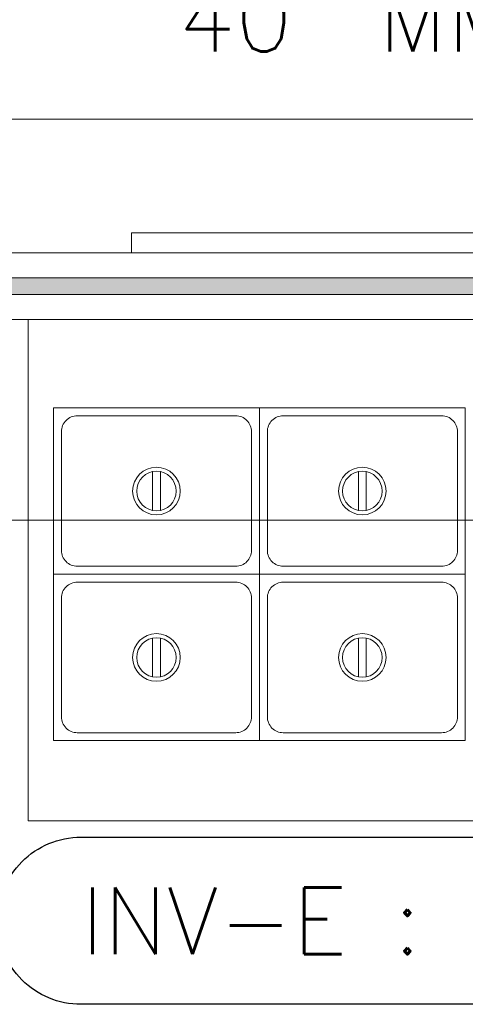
# Model space of a CAD drawing. Header units: millimetres. Extents: x -345 to 61579, y -14684 to 14471.
# Tile 9 of 27: x 7070 to 7737, y 1945 to 3419. Entities that reach past the tile are written whole.
import ezdxf
from ezdxf.enums import TextEntityAlignment as Align

# ---------------------------------------------------------------- set-up
doc = ezdxf.new("R2010")
doc.units = ezdxf.units.MM
doc.header["$MEASUREMENT"] = 0
doc.layers.add('GREY SCALE', color=9, linetype='Continuous', lineweight=5, true_color=0x808080)
doc.layers.add('PLUMBING-DW-PIPE-TAG', color=7, linetype='Continuous')
doc.layers.add('PLUMBING-DW-TR-LVL-TAG', color=7, linetype='Continuous')
doc.styles.add('ROMANS-100', font='romans.shx')
doc.styles.get("Standard").update_dxf_attribs({"font": 'romans.shx'})

# ---------------------------------------------------------------- blocks, each defined once
blk = doc.blocks.new('PLUM-DW-WD-TAG')
at = {"layer": 'PLUMBING-DW-TR-LVL-TAG', "insert": (300, -300), "char_height": 100, "attachment_point": 4}
blk.add_mtext_dynamic_manual_height_columns('{\\Fromans|c0;MM %%C WALL DRAIN}', width=1987.152, gutter_width=3324.7, heights=[0], dxfattribs=at)
at = {"layer": 'PLUMBING-DW-TR-LVL-TAG', "style": 'ROMANS-100'}
for tag, p in [('PLUM-DR-EQP', (0, 300)), ('PLUM-DR-PSIZE', (0, -300))]:
    blk.add_attdef(tag, text='', height=100, dxfattribs=at).set_placement(p, align=Align.MIDDLE_LEFT)
blk.add_attdef('PLUM-PIPE-LVL', text='', height=100, dxfattribs=at).set_placement((512.5, 0), align=Align.MIDDLE_CENTER)
blk = doc.blocks.new('INV-E')
at = {"layer": 'PLUMBING-DW-PIPE-TAG'}
blk.add_lwpolyline([(125, 125), (1125, 125, -0.414214), (1250, 0), (1250, 0, -0.414214), (1125, -125), (125, -125, -0.414214), (0, 0), (0, 0, -0.414214)], format="xyb", close=True, dxfattribs=at)
at = {"layer": 'PLUMBING-DW-PIPE-TAG', "insert": (125, 0), "char_height": 100, "attachment_point": 4, "style": 'ROMANS-100'}
blk.add_mtext_dynamic_manual_height_columns('INV-E :', width=553.251, gutter_width=1, heights=[0], dxfattribs=at)
at = {"layer": 'PLUMBING-DW-PIPE-TAG', "style": 'ROMANS-100'}
blk.add_attdef('INVE', (716.3, -50), '', height=100, dxfattribs=at)
blk = doc.blocks.new('FLOOR PLAN')
at = {"layer": 'GREY SCALE'}
h = blk.add_hatch(color=256, dxfattribs=at)
h.dxf.hatch_style = 1
h.paths.add_polyline_path([(5890, 3682.5), (4190, 3682.5), (4190, 3657.5), (5890, 3657.5)])
h.paths.add_polyline_path([(8065, 3032.5), (6190, 3032.5), (6190, 3007.5), (8065, 3007.5), (9805, 3007.5), (9805, 3032.5)])
for p, q in [((9805, 3270), (6135, 3270)), ((7237.5, 3070), (7237.5, 3100)), ((7237.5, 3100), (7987.5, 3100)), ((8065, 3070), (6190, 3070)), ((9805, 3070), (6190, 3070)), ((7987.5, 3070), (7237.5, 3070)), ((8065, 3032.5), (6190, 3032.5)), ((6190, 3007.5), (8065, 3007.5)), ((5835, 2970), (9805, 2970)), ((9805, 2970), (6090, 2970)), ((7082.8, 2970), (7082.8, 2220)), ((8091, 2970), (7082.8, 2970)), ((7269.1, 2742.5), (7269.1, 2684.4)), ((7280.9, 2742.5), (7280.9, 2684.4)), ((7577.3, 2742.5), (7577.3, 2684.4)), ((7589, 2742.5), (7589, 2684.4)), ((6190, 2670), (8065, 2670)), ((7269.1, 2493.6), (7269.1, 2435.5)), ((7280.9, 2493.6), (7280.9, 2435.5)), ((7577.3, 2493.6), (7577.3, 2435.5)), ((7589, 2493.6), (7589, 2435.5)), ((7082.8, 2220), (8091, 2220))]:
    blk.add_line(p, q, dxfattribs=at)
for points in [[(7121, 2837.9), (7429.1, 2837.9), (7429.1, 2589), (7121, 2589)], [(7429.1, 2837.9), (7737.3, 2837.9), (7737.3, 2589), (7429.1, 2589)], [(7121, 2589), (7429.1, 2589), (7429.1, 2340.1), (7121, 2340.1)], [(7429.1, 2589), (7737.3, 2589), (7737.3, 2340.1), (7429.1, 2340.1)]]:
    blk.add_lwpolyline(points, close=True, dxfattribs=at)
for points in [[(7156.5, 2826.1), (7393.6, 2826.1, -0.414214), (7417.3, 2802.4), (7417.3, 2624.6, -0.414214), (7393.6, 2600.9), (7156.5, 2600.9, -0.414214), (7132.8, 2624.6), (7132.8, 2802.4, -0.414214)], [(7464.7, 2826.1), (7701.8, 2826.1, -0.414214), (7725.5, 2802.4), (7725.5, 2624.6, -0.414214), (7701.8, 2600.9), (7464.7, 2600.9, -0.414214), (7441, 2624.6), (7441, 2802.4, -0.414214)], [(7156.5, 2577.1), (7393.6, 2577.1, -0.414214), (7417.3, 2553.4), (7417.3, 2375.6, -0.414214), (7393.6, 2351.9), (7156.5, 2351.9, -0.414214), (7132.8, 2375.6), (7132.8, 2553.4, -0.414214)], [(7464.7, 2577.1), (7701.8, 2577.1, -0.414214), (7725.5, 2553.4), (7725.5, 2375.6, -0.414214), (7701.8, 2351.9), (7464.7, 2351.9, -0.414214), (7441, 2375.6), (7441, 2553.4, -0.414214)]]:
    blk.add_lwpolyline(points, format="xyb", close=True, dxfattribs=at)
for centre, radius in [((7275, 2713.5), 35.6), ((7275, 2713.5), 29.6), ((7583.2, 2713.5), 35.6), ((7583.2, 2713.5), 29.6), ((7275, 2464.5), 35.6), ((7275, 2464.5), 29.6), ((7583.2, 2464.5), 35.6), ((7583.2, 2464.5), 29.6)]:
    blk.add_circle(centre, radius, dxfattribs=at)

msp = doc.modelspace()

# ---------------------------------------------------------------- block references
at = {"layer": 'GREY SCALE'}
msp.add_blockref('FLOOR PLAN', (0, 0), dxfattribs=at)
at = {"layer": 'PLUMBING-DW-PIPE-TAG'}
msp.add_blockref('INV-E', (7037, 2070.5), dxfattribs=at).add_auto_attribs({'INVE': '-150'})
at = {"layer": 'PLUMBING-DW-TR-LVL-TAG'}
ref = msp.add_blockref('PLUM-DW-WD-TAG', (7307.2, 3721.3), dxfattribs=at)
ref.add_attrib('PLUM-DR-PSIZE', '40', dxfattribs={"height": 100, "style": 'ROMANS-100'}).set_placement((7307.2, 3421.3), align=Align.MIDDLE_LEFT)

doc.saveas('drawing.dxf')
